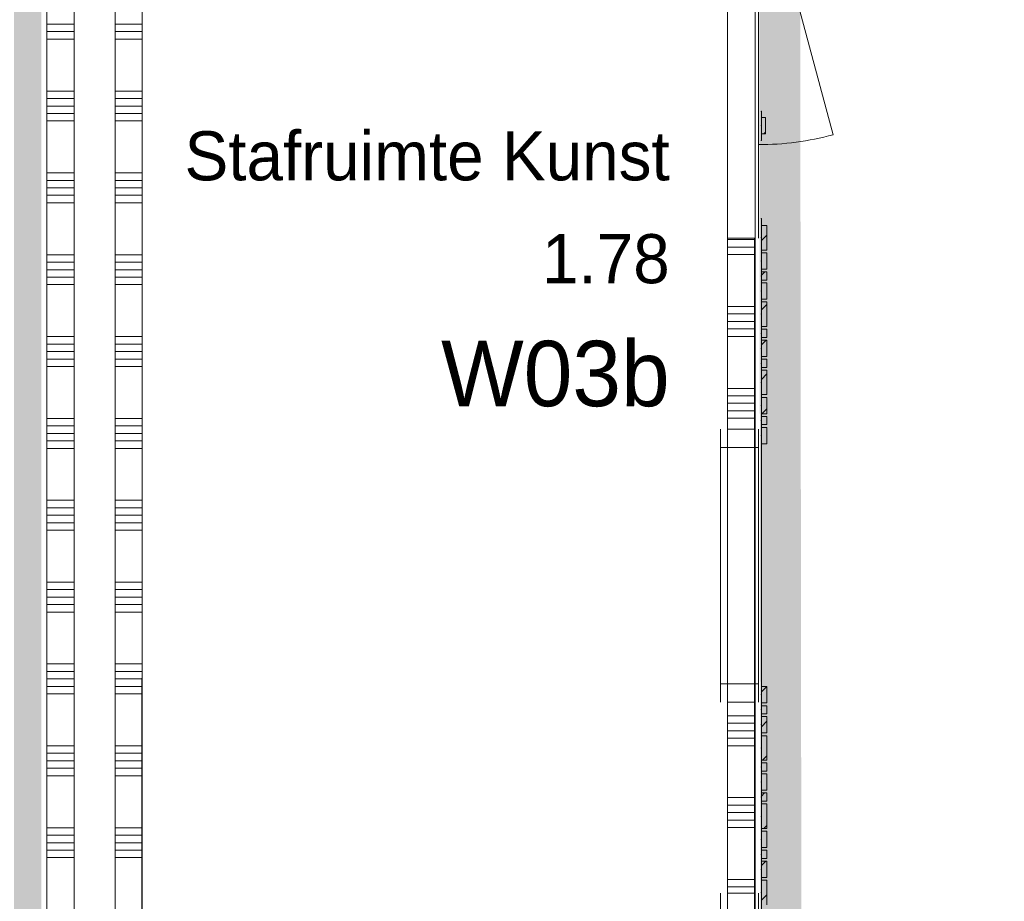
# Model space of a CAD drawing. Header units: millimetres. Extents: x -850 to 154668, y -25041 to 71030.
# Tile 157 of 211: x 42150 to 45761, y 33030 to 36261. Entities that reach past the tile are written whole.
import ezdxf
from ezdxf.enums import TextEntityAlignment as Align

# ---------------------------------------------------------------- set-up
doc = ezdxf.new("R2010")
doc.units = ezdxf.units.MM
doc.header["$MEASUREMENT"] = 0
doc.linetypes.add('B0703', pattern=[468.700004, 312.5, -156.200004])
for name, color, linetype in [('Info Wandafwerking aanduiding', 7, 'Continuous'), ('Info Wandafwerking aanduiding Doorsnede-arcering', 7, 'Continuous'), ('New_22 NC Binnenwanden', 7, 'Continuous'), ('New_22 NC Binnenwanden Deuren', 7, 'Continuous'), ('New_22 NC Binnenwanden Doorsnede-arcering', 7, 'Continuous'), ('New_22 NC Binnenwanden Laagscheidingslijnen', 7, 'Continuous'), ('New_22 NC Binnenwanden Ramen', 7, 'Continuous'), ('New_23 Vloeren', 7, 'Continuous'), ('New_Info Wandafwerking aanduiding', 7, 'Continuous'), ('New_Info Wandafwerking aanduiding Doorsnede-arcering', 7, 'Continuous'), ('New_Z Ruimtefuncties', 7, 'Continuous'), ('New_Z Ruimtefuncties Zone omranding', 7, 'Continuous'), ('New_Z Ruimtefuncties Zone tekst', 7, 'Continuous')]:
    doc.layers.add(name, color=color, linetype=linetype)
doc.styles.add('GENERATED_STYLE_1', font='txt')
doc.styles.add('GENERATED_STYLE_2', font='txt')
pattern_1 = [(45, (0, 0), (-63.63961, 63.63961), [])]

# ---------------------------------------------------------------- blocks, each defined once
blk = doc.blocks.new('Slab_3_2', base_point=(0, 51154.6))
at = {"layer": 'New_23 Vloeren', "color": 1, "linetype": 'Continuous', "lineweight": 0, "flags": 128}
blk.add_lwpolyline([(51410.4, 30000.1), (49530, 30000.1), (42598.6, 30000.1), (42600, 37698.9), (44745.3, 37698.9), (44745.3, 38694.9), (42301.6, 38694.9), (42301.6, 38695), (25720, 38695)], dxfattribs=at)
blk = doc.blocks.new('*X444')
at = {"layer": 'New_22 NC Binnenwanden Doorsnede-arcering', "color": 254, "linetype": 'Continuous', "lineweight": 0, "true_color": 0xe9ebeb}
for p, q in [((42350, 36244.6), (42250, 36244.6)), ((42350, 36217.2), (42250, 36217.2)), ((42350, 36189.8), (42250, 36189.8)), ((42350, 35999.5), (42250, 35999.5)), ((42350, 35972.1), (42250, 35972.1)), ((42350, 35944.6), (42250, 35944.6)), ((42350, 35917.2), (42250, 35917.2)), ((42350, 35889.8), (42250, 35889.8)), ((42350, 35699.5), (42250, 35699.5)), ((42350, 35672.1), (42250, 35672.1)), ((42350, 35644.6), (42250, 35644.6)), ((42350, 35617.2), (42250, 35617.2)), ((42350, 35589.8), (42250, 35589.8)), ((42350, 35399.5), (42250, 35399.5)), ((42350, 35372.1), (42250, 35372.1)), ((42350, 35344.6), (42250, 35344.6)), ((42350, 35317.2), (42250, 35317.2)), ((42350, 35289.8), (42250, 35289.8)), ((42350, 35099.5), (42250, 35099.5)), ((42350, 35072.1), (42250, 35072.1)), ((42350, 35044.6), (42250, 35044.6)), ((42350, 35017.2), (42250, 35017.2)), ((42350, 34989.8), (42250, 34989.8)), ((42349.9, 34799.5), (42249.9, 34799.5)), ((42349.9, 34772.1), (42249.9, 34772.1)), ((42349.9, 34744.6), (42249.9, 34744.6)), ((42349.9, 34717.2), (42249.9, 34717.2)), ((42349.9, 34689.8), (42249.9, 34689.8)), ((42349.9, 34499.5), (42249.9, 34499.5)), ((42349.9, 34472.1), (42249.9, 34472.1)), ((42349.9, 34444.6), (42249.9, 34444.6)), ((42349.9, 34417.2), (42249.9, 34417.2)), ((42349.9, 34389.8), (42249.9, 34389.8)), ((42349.9, 34199.5), (42249.9, 34199.5)), ((42349.9, 34172.1), (42249.9, 34172.1)), ((42349.9, 34144.6), (42249.9, 34144.6)), ((42349.9, 34117.2), (42249.9, 34117.2)), ((42349.9, 34089.8), (42249.9, 34089.8)), ((42349.9, 33899.5), (42249.9, 33899.5)), ((42349.9, 33872.1), (42249.9, 33872.1)), ((42349.9, 33844.6), (42249.9, 33844.6)), ((42349.9, 33817.2), (42249.9, 33817.2)), ((42349.9, 33789.8), (42249.9, 33789.8)), ((42349.9, 33599.5), (42249.9, 33599.5)), ((42349.9, 33572.1), (42249.9, 33572.1)), ((42349.9, 33544.6), (42249.9, 33544.6)), ((42349.9, 33517.2), (42249.9, 33517.2)), ((42349.9, 33489.8), (42249.9, 33489.8)), ((42349.9, 33299.5), (42249.9, 33299.5)), ((42349.9, 33272.1), (42249.9, 33272.1)), ((42349.9, 33244.6), (42249.9, 33244.6)), ((42349.9, 33217.2), (42249.9, 33217.2)), ((42349.9, 33189.8), (42249.9, 33189.8))]:
    blk.add_line(p, q, dxfattribs=at)
blk = doc.blocks.new('*X447')
at = {"layer": 'New_22 NC Binnenwanden Doorsnede-arcering', "color": 254, "linetype": 'Continuous', "lineweight": 0, "true_color": 0xe9ebeb}
for p, q in [((42600, 36244.6), (42500, 36244.6)), ((42600, 36217.2), (42500, 36217.2)), ((42600, 36189.8), (42500, 36189.8)), ((42600, 35999.5), (42500, 35999.5)), ((42600, 35972.1), (42500, 35972.1)), ((42600, 35944.6), (42500, 35944.6)), ((42600, 35917.2), (42500, 35917.2)), ((42600, 35889.8), (42500, 35889.8)), ((42600, 35699.5), (42500, 35699.5)), ((42600, 35672.1), (42500, 35672.1)), ((42600, 35644.6), (42500, 35644.6)), ((42600, 35617.2), (42500, 35617.2)), ((42600, 35589.8), (42500, 35589.8)), ((42600, 35399.5), (42500, 35399.5)), ((42600, 35372.1), (42500, 35372.1)), ((42600, 35344.6), (42500, 35344.6)), ((42600, 35317.2), (42500, 35317.2)), ((42600, 35289.8), (42500, 35289.8)), ((42600, 35099.5), (42500, 35099.5)), ((42600, 35072.1), (42500, 35072.1)), ((42600, 35044.6), (42500, 35044.6)), ((42600, 35017.2), (42500, 35017.2)), ((42600, 34989.8), (42500, 34989.8)), ((42599.9, 34799.5), (42499.9, 34799.5)), ((42599.9, 34772.1), (42499.9, 34772.1)), ((42599.9, 34744.6), (42499.9, 34744.6)), ((42599.9, 34717.2), (42499.9, 34717.2)), ((42599.9, 34689.8), (42499.9, 34689.8)), ((42599.9, 34499.5), (42499.9, 34499.5)), ((42599.9, 34472.1), (42499.9, 34472.1)), ((42599.9, 34444.6), (42499.9, 34444.6)), ((42599.9, 34417.2), (42499.9, 34417.2)), ((42599.9, 34389.8), (42499.9, 34389.8)), ((42599.9, 34199.5), (42499.9, 34199.5)), ((42599.9, 34172.1), (42499.9, 34172.1)), ((42599.9, 34144.6), (42499.9, 34144.6)), ((42599.9, 34117.2), (42499.9, 34117.2)), ((42599.9, 34089.8), (42499.9, 34089.8)), ((42599.9, 33899.5), (42499.9, 33899.5)), ((42599.9, 33872.1), (42499.9, 33872.1)), ((42599.9, 33844.6), (42499.9, 33844.6)), ((42599.9, 33817.2), (42499.9, 33817.2)), ((42599.9, 33789.8), (42499.9, 33789.8)), ((42599.9, 33599.5), (42499.9, 33599.5)), ((42599.9, 33572.1), (42499.9, 33572.1)), ((42599.9, 33544.6), (42499.9, 33544.6)), ((42599.9, 33517.2), (42499.9, 33517.2)), ((42599.9, 33489.8), (42499.9, 33489.8)), ((42599.9, 33299.5), (42499.9, 33299.5)), ((42599.9, 33272.1), (42499.9, 33272.1)), ((42599.9, 33244.6), (42499.9, 33244.6)), ((42599.9, 33217.2), (42499.9, 33217.2)), ((42599.9, 33189.8), (42499.9, 33189.8))]:
    blk.add_line(p, q, dxfattribs=at)
blk = doc.blocks.new('Wall_76_2', base_point=(42425, 38819.9))
at = {"layer": 'New_22 NC Binnenwanden', "color": 8, "linetype": 'Continuous', "lineweight": 0, "true_color": 0x778488, "flags": 128}
for points in [[(42599.9, 30058.8), (42600, 38894.9)], [(42250, 38644.9), (42249.9, 30058.8)]]:
    blk.add_lwpolyline(points, dxfattribs=at)
at = {"layer": 'New_22 NC Binnenwanden Laagscheidingslijnen', "color": 8, "linetype": 'Continuous', "lineweight": 0, "true_color": 0x778488}
for p, q in [((42499.9, 30250), (42500, 38694.9)), ((42350, 38644.9), (42349.9, 30250))]:
    blk.add_line(p, q, dxfattribs=at)
at = {"layer": 'New_22 NC Binnenwanden', "color": 8, "lineweight": 0, "true_color": 0x778488}
for name in ['*X447', '*X444']:
    blk.add_blockref(name, (0, 0), dxfattribs=at)
blk = doc.blocks.new('Curtain Wall_84_2')
at = {"layer": 'New_22 NC Binnenwanden Doorsnede-arcering', "linetype": 'Continuous', "lineweight": 0, "true_color": 0x000000}
h = blk.add_hatch(dxfattribs=at)
h.set_pattern_fill('310_Naaldhout__01__0002', color=18, style=0, pattern_type=2)
h.set_pattern_definition(pattern_1)
h.paths.add_polyline_path([(44890.3, 35416.7), (44890.3, 35506.7), (44870.3, 35506.7), (44870.3, 35416.7)])
h = blk.add_hatch(dxfattribs=at)
h.set_pattern_fill('310_Naaldhout__01__0002', color=18, style=0, pattern_type=2)
h.set_pattern_definition(pattern_1)
h.paths.add_polyline_path([(44890.3, 35346.7), (44890.3, 35406.7), (44870.3, 35406.7), (44870.3, 35346.7)])
h = blk.add_hatch(dxfattribs=at)
h.set_pattern_fill('310_Naaldhout__01__0002', color=18, style=0, pattern_type=2)
h.set_pattern_definition(pattern_1)
h.paths.add_polyline_path([(44890.3, 35306.7), (44890.3, 35336.7), (44870.3, 35336.7), (44870.3, 35306.7)])
h = blk.add_hatch(dxfattribs=at)
h.set_pattern_fill('310_Naaldhout__01__0002', color=18, style=0, pattern_type=2)
h.set_pattern_definition(pattern_1)
h.paths.add_polyline_path([(44890.3, 35236.7), (44890.3, 35296.7), (44870.3, 35296.7), (44870.3, 35236.7)])
h = blk.add_hatch(dxfattribs=at)
h.set_pattern_fill('310_Naaldhout__01__0002', color=18, style=0, pattern_type=2)
h.set_pattern_definition(pattern_1)
h.paths.add_polyline_path([(44890.3, 35136.7), (44890.3, 35226.7), (44870.3, 35226.7), (44870.3, 35136.7)])
h = blk.add_hatch(dxfattribs=at)
h.set_pattern_fill('310_Naaldhout__01__0002', color=18, style=0, pattern_type=2)
h.set_pattern_definition(pattern_1)
h.paths.add_polyline_path([(44890.3, 35096.7), (44890.3, 35126.7), (44870.3, 35126.7), (44870.3, 35096.7)])
h = blk.add_hatch(dxfattribs=at)
h.set_pattern_fill('310_Naaldhout__01__0002', color=18, style=0, pattern_type=2)
h.set_pattern_definition(pattern_1)
h.paths.add_polyline_path([(44890.3, 35026.7), (44890.3, 35086.7), (44870.3, 35086.7), (44870.3, 35026.7)])
h = blk.add_hatch(dxfattribs=at)
h.set_pattern_fill('310_Naaldhout__01__0002', color=18, style=0, pattern_type=2)
h.set_pattern_definition(pattern_1)
h.paths.add_polyline_path([(44890.3, 34986.7), (44890.3, 35016.7), (44870.3, 35016.7), (44870.3, 34986.7)])
h = blk.add_hatch(dxfattribs=at)
h.set_pattern_fill('310_Naaldhout__01__0002', color=18, style=0, pattern_type=2)
h.set_pattern_definition(pattern_1)
h.paths.add_polyline_path([(44890.3, 34886.7), (44890.3, 34976.7), (44870.3, 34976.7), (44870.3, 34886.7)])
h = blk.add_hatch(dxfattribs=at)
h.set_pattern_fill('310_Naaldhout__01__0002', color=18, style=0, pattern_type=2)
h.set_pattern_definition(pattern_1)
h.paths.add_polyline_path([(44890.3, 34816.7), (44890.3, 34876.7), (44870.3, 34876.7), (44870.3, 34816.7)])
h = blk.add_hatch(dxfattribs=at)
h.set_pattern_fill('310_Naaldhout__01__0002', color=18, style=0, pattern_type=2)
h.set_pattern_definition(pattern_1)
h.paths.add_polyline_path([(44890.3, 34776.7), (44890.3, 34806.7), (44870.3, 34806.7), (44870.3, 34776.7)])
h = blk.add_hatch(dxfattribs=at)
h.set_pattern_fill('310_Naaldhout__01__0002', color=18, style=0, pattern_type=2)
h.set_pattern_definition(pattern_1)
h.paths.add_polyline_path([(44890.3, 34706.7), (44890.3, 34766.7), (44870.3, 34766.7), (44870.3, 34706.7)])
h = blk.add_hatch(dxfattribs=at)
h.set_pattern_fill('310_Naaldhout__01__0002', color=18, style=0, pattern_type=2)
h.set_pattern_definition(pattern_1)
h.paths.add_polyline_path([(44890.3, 33756.7), (44890.3, 33816.7), (44870.3, 33816.7), (44870.3, 33756.7)])
h = blk.add_hatch(dxfattribs=at)
h.set_pattern_fill('310_Naaldhout__01__0002', color=18, style=0, pattern_type=2)
h.set_pattern_definition(pattern_1)
h.paths.add_polyline_path([(44890.3, 33716.7), (44890.3, 33746.7), (44870.3, 33746.7), (44870.3, 33716.7)])
h = blk.add_hatch(dxfattribs=at)
h.set_pattern_fill('310_Naaldhout__01__0002', color=18, style=0, pattern_type=2)
h.set_pattern_definition(pattern_1)
h.paths.add_polyline_path([(44890.3, 33646.7), (44890.3, 33706.7), (44870.3, 33706.7), (44870.3, 33646.7)])
h = blk.add_hatch(dxfattribs=at)
h.set_pattern_fill('310_Naaldhout__01__0002', color=18, style=0, pattern_type=2)
h.set_pattern_definition(pattern_1)
h.paths.add_polyline_path([(44890.3, 33546.7), (44890.3, 33636.7), (44870.3, 33636.7), (44870.3, 33546.7)])
h = blk.add_hatch(dxfattribs=at)
h.set_pattern_fill('310_Naaldhout__01__0002', color=18, style=0, pattern_type=2)
h.set_pattern_definition(pattern_1)
h.paths.add_polyline_path([(44890.3, 33506.7), (44890.3, 33536.7), (44870.3, 33536.7), (44870.3, 33506.7)])
h = blk.add_hatch(dxfattribs=at)
h.set_pattern_fill('310_Naaldhout__01__0002', color=18, style=0, pattern_type=2)
h.set_pattern_definition(pattern_1)
h.paths.add_polyline_path([(44890.3, 33436.7), (44890.3, 33496.7), (44870.3, 33496.7), (44870.3, 33436.7)])
h = blk.add_hatch(dxfattribs=at)
h.set_pattern_fill('310_Naaldhout__01__0002', color=18, style=0, pattern_type=2)
h.set_pattern_definition(pattern_1)
h.paths.add_polyline_path([(44890.3, 33396.7), (44890.3, 33426.7), (44870.3, 33426.7), (44870.3, 33396.7)])
h = blk.add_hatch(dxfattribs=at)
h.set_pattern_fill('310_Naaldhout__01__0002', color=18, style=0, pattern_type=2)
h.set_pattern_definition(pattern_1)
h.paths.add_polyline_path([(44890.3, 33296.7), (44890.3, 33386.7), (44870.3, 33386.7), (44870.3, 33296.7)])
h = blk.add_hatch(dxfattribs=at)
h.set_pattern_fill('310_Naaldhout__01__0002', color=18, style=0, pattern_type=2)
h.set_pattern_definition(pattern_1)
h.paths.add_polyline_path([(44890.3, 33226.7), (44890.3, 33286.7), (44870.3, 33286.7), (44870.3, 33226.7)])
h = blk.add_hatch(dxfattribs=at)
h.set_pattern_fill('310_Naaldhout__01__0002', color=18, style=0, pattern_type=2)
h.set_pattern_definition(pattern_1)
h.paths.add_polyline_path([(44890.3, 33186.7), (44890.3, 33216.7), (44870.3, 33216.7), (44870.3, 33186.7)])
h = blk.add_hatch(dxfattribs=at)
h.set_pattern_fill('310_Naaldhout__01__0002', color=18, style=0, pattern_type=2)
h.set_pattern_definition(pattern_1)
h.paths.add_polyline_path([(44890.3, 33116.7), (44890.3, 33176.7), (44870.3, 33176.7), (44870.3, 33116.7)])
h = blk.add_hatch(dxfattribs=at)
h.set_pattern_fill('310_Naaldhout__01__0002', color=18, style=0, pattern_type=2)
h.set_pattern_definition(pattern_1)
h.paths.add_polyline_path([(44890.3, 33016.7), (44890.3, 33106.7), (44870.3, 33106.7), (44870.3, 33016.7)])
at = {"layer": 'New_22 NC Binnenwanden', "color": 9, "linetype": 'B0703', "lineweight": 0}
for p, q in [((44870.3, 35461.7), (44870.3, 35531.7)), ((44870.3, 35376.7), (44870.3, 35461.7)), ((44870.3, 35321.7), (44870.3, 35376.7)), ((44870.3, 35266.7), (44870.3, 35321.7)), ((44870.3, 35181.7), (44870.3, 35266.7)), ((44870.3, 35111.7), (44870.3, 35181.7)), ((44870.3, 35056.7), (44870.3, 35111.7)), ((44870.3, 35001.7), (44870.3, 35056.7)), ((44870.3, 34931.7), (44870.3, 35001.7)), ((44870.3, 34846.7), (44870.3, 34931.7)), ((44870.3, 34791.7), (44870.3, 34846.7)), ((44870.3, 34736.7), (44870.3, 34791.7)), ((44870.3, 34651.7), (44870.3, 34736.7)), ((44870.3, 34581.7), (44870.3, 34651.7)), ((44870.3, 34526.7), (44870.3, 34581.7)), ((44870.3, 34471.7), (44870.3, 34526.7)), ((44870.3, 34401.7), (44870.3, 34471.7)), ((44870.3, 34316.7), (44870.3, 34401.7)), ((44870.3, 34261.7), (44870.3, 34316.7)), ((44870.3, 34206.7), (44870.3, 34261.7)), ((44870.3, 34121.7), (44870.3, 34206.7)), ((44870.3, 34051.7), (44870.3, 34121.7)), ((44870.3, 33996.7), (44870.3, 34051.7)), ((44870.3, 33941.7), (44870.3, 33996.7)), ((44870.3, 33871.7), (44870.3, 33941.7)), ((44870.3, 33786.7), (44870.3, 33871.7)), ((44870.3, 33731.7), (44870.3, 33786.7)), ((44870.3, 33676.7), (44870.3, 33731.7)), ((44870.3, 33591.7), (44870.3, 33676.7)), ((44870.3, 33521.7), (44870.3, 33591.7)), ((44870.3, 33466.7), (44870.3, 33521.7)), ((44870.3, 33411.7), (44870.3, 33466.7)), ((44870.3, 33341.7), (44870.3, 33411.7)), ((44870.3, 33256.7), (44870.3, 33341.7)), ((44870.3, 33201.7), (44870.3, 33256.7)), ((44870.3, 33146.7), (44870.3, 33201.7)), ((44870.3, 33061.7), (44870.3, 33146.7)), ((44870.3, 32991.7), (44870.3, 33061.7))]:
    blk.add_line(p, q, dxfattribs=at)
at = {"layer": 'New_22 NC Binnenwanden', "color": 1, "linetype": 'Continuous', "lineweight": 0}
for p, q in [((44870.3, 35461.7), (44870.3, 35531.7)), ((44870.3, 35376.7), (44870.3, 35461.7)), ((44870.3, 35321.7), (44870.3, 35376.7)), ((44870.3, 35266.7), (44870.3, 35321.7)), ((44870.3, 35181.7), (44870.3, 35266.7)), ((44870.3, 35111.7), (44870.3, 35181.7)), ((44870.3, 35056.7), (44870.3, 35111.7)), ((44870.3, 35001.7), (44870.3, 35056.7)), ((44870.3, 34931.7), (44870.3, 35001.7)), ((44870.3, 34846.7), (44870.3, 34931.7)), ((44870.3, 34791.7), (44870.3, 34846.7)), ((44870.3, 34736.7), (44870.3, 34791.7)), ((44870.3, 34651.7), (44870.3, 34736.7)), ((44870.3, 34581.7), (44870.3, 34651.7)), ((44870.3, 34526.7), (44870.3, 34581.7)), ((44870.3, 34471.7), (44870.3, 34526.7)), ((44870.3, 34401.7), (44870.3, 34471.7)), ((44870.3, 34316.7), (44870.3, 34401.7)), ((44870.3, 34261.7), (44870.3, 34316.7)), ((44870.3, 34206.7), (44870.3, 34261.7)), ((44870.3, 34121.7), (44870.3, 34206.7)), ((44870.3, 34051.7), (44870.3, 34121.7)), ((44870.3, 33996.7), (44870.3, 34051.7)), ((44870.3, 33941.7), (44870.3, 33996.7)), ((44870.3, 33871.7), (44870.3, 33941.7)), ((44870.3, 33786.7), (44870.3, 33871.7)), ((44870.3, 33731.7), (44870.3, 33786.7)), ((44870.3, 33676.7), (44870.3, 33731.7)), ((44870.3, 33591.7), (44870.3, 33676.7)), ((44870.3, 33521.7), (44870.3, 33591.7)), ((44870.3, 33466.7), (44870.3, 33521.7)), ((44870.3, 33411.7), (44870.3, 33466.7)), ((44870.3, 33341.7), (44870.3, 33411.7)), ((44870.3, 33256.7), (44870.3, 33341.7)), ((44870.3, 33201.7), (44870.3, 33256.7)), ((44870.3, 33146.7), (44870.3, 33201.7)), ((44870.3, 33061.7), (44870.3, 33146.7)), ((44870.3, 32991.7), (44870.3, 33061.7))]:
    blk.add_line(p, q, dxfattribs=at)
at = {"layer": 'New_22 NC Binnenwanden', "color": 7, "linetype": 'Continuous', "lineweight": 0}
for p, q in [((44870.3, 35506.7), (44870.3, 35416.7)), ((44890.3, 35506.7), (44870.3, 35506.7)), ((44890.3, 35506.7), (44890.3, 35416.7)), ((44890.3, 35416.7), (44870.3, 35416.7)), ((44870.3, 35406.7), (44870.3, 35346.7)), ((44890.3, 35406.7), (44870.3, 35406.7)), ((44890.3, 35406.7), (44890.3, 35346.7)), ((44890.3, 35346.7), (44870.3, 35346.7)), ((44870.3, 35336.7), (44870.3, 35306.7)), ((44890.3, 35336.7), (44870.3, 35336.7)), ((44890.3, 35336.7), (44890.3, 35306.7)), ((44890.3, 35306.7), (44870.3, 35306.7)), ((44870.3, 35296.7), (44870.3, 35236.7)), ((44890.3, 35296.7), (44870.3, 35296.7)), ((44890.3, 35296.7), (44890.3, 35236.7)), ((44890.3, 35236.7), (44870.3, 35236.7)), ((44870.3, 35226.7), (44870.3, 35136.7)), ((44890.3, 35226.7), (44870.3, 35226.7)), ((44890.3, 35226.7), (44890.3, 35136.7)), ((44890.3, 35136.7), (44870.3, 35136.7)), ((44870.3, 35126.7), (44870.3, 35096.7)), ((44890.3, 35126.7), (44870.3, 35126.7)), ((44890.3, 35096.7), (44870.3, 35096.7)), ((44890.3, 35126.7), (44890.3, 35096.7)), ((44870.3, 35086.7), (44870.3, 35026.7)), ((44890.3, 35086.7), (44870.3, 35086.7)), ((44890.3, 35086.7), (44890.3, 35026.7)), ((44890.3, 35026.7), (44870.3, 35026.7)), ((44870.3, 35016.7), (44870.3, 34986.7)), ((44890.3, 35016.7), (44870.3, 35016.7)), ((44890.3, 34986.7), (44870.3, 34986.7)), ((44890.3, 35016.7), (44890.3, 34986.7)), ((44870.3, 34976.7), (44870.3, 34886.7)), ((44890.3, 34976.7), (44870.3, 34976.7)), ((44890.3, 34976.7), (44890.3, 34886.7)), ((44890.3, 34886.7), (44870.3, 34886.7)), ((44870.3, 34876.7), (44870.3, 34816.7)), ((44890.3, 34876.7), (44870.3, 34876.7)), ((44890.3, 34876.7), (44890.3, 34816.7)), ((44890.3, 34816.7), (44870.3, 34816.7)), ((44870.3, 34806.7), (44870.3, 34776.7)), ((44890.3, 34806.7), (44870.3, 34806.7)), ((44890.3, 34806.7), (44890.3, 34776.7)), ((44890.3, 34776.7), (44870.3, 34776.7)), ((44870.3, 34766.7), (44870.3, 34706.7)), ((44890.3, 34766.7), (44870.3, 34766.7)), ((44890.3, 34766.7), (44890.3, 34706.7)), ((44890.3, 34706.7), (44870.3, 34706.7)), ((44870.3, 33816.7), (44870.3, 33756.7)), ((44890.3, 33816.7), (44870.3, 33816.7)), ((44890.3, 33816.7), (44890.3, 33756.7)), ((44890.3, 33756.7), (44870.3, 33756.7)), ((44870.3, 33746.7), (44870.3, 33716.7)), ((44890.3, 33746.7), (44870.3, 33746.7)), ((44890.3, 33746.7), (44890.3, 33716.7)), ((44890.3, 33716.7), (44870.3, 33716.7)), ((44870.3, 33706.7), (44870.3, 33646.7)), ((44890.3, 33706.7), (44870.3, 33706.7)), ((44890.3, 33706.7), (44890.3, 33646.7)), ((44890.3, 33646.7), (44870.3, 33646.7)), ((44870.3, 33636.7), (44870.3, 33546.7)), ((44890.3, 33636.7), (44870.3, 33636.7)), ((44890.3, 33636.7), (44890.3, 33546.7)), ((44890.3, 33546.7), (44870.3, 33546.7)), ((44870.3, 33536.7), (44870.3, 33506.7)), ((44890.3, 33536.7), (44870.3, 33536.7)), ((44890.3, 33506.7), (44870.3, 33506.7)), ((44890.3, 33536.7), (44890.3, 33506.7)), ((44870.3, 33496.7), (44870.3, 33436.7)), ((44890.3, 33496.7), (44870.3, 33496.7)), ((44890.3, 33496.7), (44890.3, 33436.7)), ((44890.3, 33436.7), (44870.3, 33436.7)), ((44870.3, 33426.7), (44870.3, 33396.7)), ((44890.3, 33426.7), (44870.3, 33426.7)), ((44890.3, 33426.7), (44890.3, 33396.7)), ((44890.3, 33396.7), (44870.3, 33396.7)), ((44870.3, 33386.7), (44870.3, 33296.7)), ((44890.3, 33386.7), (44870.3, 33386.7)), ((44890.3, 33386.7), (44890.3, 33296.7)), ((44890.3, 33296.7), (44870.3, 33296.7)), ((44870.3, 33286.7), (44870.3, 33226.7)), ((44890.3, 33286.7), (44870.3, 33286.7)), ((44890.3, 33286.7), (44890.3, 33226.7)), ((44890.3, 33226.7), (44870.3, 33226.7)), ((44870.3, 33216.7), (44870.3, 33186.7)), ((44890.3, 33216.7), (44870.3, 33216.7)), ((44890.3, 33186.7), (44870.3, 33186.7)), ((44890.3, 33216.7), (44890.3, 33186.7)), ((44870.3, 33176.7), (44870.3, 33116.7)), ((44890.3, 33176.7), (44870.3, 33176.7)), ((44890.3, 33176.7), (44890.3, 33116.7)), ((44890.3, 33116.7), (44870.3, 33116.7)), ((44870.3, 33106.7), (44870.3, 33016.7)), ((44890.3, 33106.7), (44870.3, 33106.7)), ((44890.3, 33106.7), (44890.3, 33016.7))]:
    blk.add_line(p, q, dxfattribs=at)
at = {"layer": 'New_22 NC Binnenwanden', "color": 9, "linetype": 'B0703', "lineweight": 0}
for p in [(44870.3, 35531.7), (44870.3, 35461.7), (44870.3, 35376.7), (44870.3, 35321.7), (44870.3, 35266.7), (44870.3, 35181.7), (44870.3, 35111.7), (44870.3, 35056.7), (44870.3, 35001.7), (44870.3, 34931.7), (44870.3, 34846.7), (44870.3, 34791.7), (44870.3, 34736.7), (44870.3, 33786.7), (44870.3, 33731.7), (44870.3, 33676.7), (44870.3, 33591.7), (44870.3, 33521.7), (44870.3, 33466.7), (44870.3, 33411.7), (44870.3, 33341.7), (44870.3, 33256.7), (44870.3, 33201.7), (44870.3, 33146.7), (44870.3, 33061.7)]:
    blk.add_point(p, dxfattribs=at)
at = {"layer": 'New_22 NC Binnenwanden', "color": 1, "linetype": 'Continuous', "lineweight": 0}
for p in [(44870.3, 35531.7), (44870.3, 35461.7), (44870.3, 35376.7), (44870.3, 35321.7), (44870.3, 35266.7), (44870.3, 35181.7), (44870.3, 35111.7), (44870.3, 35056.7), (44870.3, 35001.7), (44870.3, 34931.7), (44870.3, 34846.7), (44870.3, 34791.7), (44870.3, 34736.7), (44870.3, 33786.7), (44870.3, 33731.7), (44870.3, 33676.7), (44870.3, 33591.7), (44870.3, 33521.7), (44870.3, 33466.7), (44870.3, 33411.7), (44870.3, 33341.7), (44870.3, 33256.7), (44870.3, 33201.7), (44870.3, 33146.7), (44870.3, 33061.7)]:
    blk.add_point(p, dxfattribs=at)
blk = doc.blocks.new('Curtain Wall_92_2')
at = {"layer": 'New_22 NC Binnenwanden Doorsnede-arcering', "linetype": 'Continuous', "lineweight": 0, "true_color": 0x000000}
h = blk.add_hatch(dxfattribs=at)
h.set_pattern_fill('310_Naaldhout__01__0002', color=18, style=0, pattern_type=2)
h.set_pattern_definition(pattern_1)
h.paths.add_polyline_path([(44885.3, 35842.2), (44885.3, 35902.2), (44870.3, 35902.2), (44870.3, 35842.2)])
at = {"layer": 'New_22 NC Binnenwanden', "color": 9, "linetype": 'B0703', "lineweight": 0}
for p, q in [((44870.3, 35904.3), (44870.3, 35925.5)), ((44870.3, 35872.2), (44870.3, 35904.3)), ((44870.3, 35819.3), (44870.3, 35872.2))]:
    blk.add_line(p, q, dxfattribs=at)
at = {"layer": 'New_22 NC Binnenwanden', "color": 1, "linetype": 'Continuous', "lineweight": 0}
for p, q in [((44870.3, 35904.3), (44870.3, 35925.5)), ((44870.3, 35872.2), (44870.3, 35904.3)), ((44885.3, 35902.2), (44870.3, 35902.2)), ((44870.3, 35902.2), (44870.3, 35842.2)), ((44885.3, 35902.2), (44885.3, 35842.2)), ((44870.3, 35819.3), (44870.3, 35872.2)), ((44885.3, 35842.2), (44870.3, 35842.2))]:
    blk.add_line(p, q, dxfattribs=at)
at = {"layer": 'New_22 NC Binnenwanden', "color": 9, "linetype": 'B0703', "lineweight": 0}
for p in [(44870.3, 35925.5), (44870.3, 35872.2), (44870.3, 35819.3)]:
    blk.add_point(p, dxfattribs=at)
at = {"layer": 'New_22 NC Binnenwanden', "color": 1, "linetype": 'Continuous', "lineweight": 0}
for p in [(44870.3, 35925.5), (44870.3, 35872.2), (44870.3, 35819.3)]:
    blk.add_point(p, dxfattribs=at)
blk = doc.blocks.new('Wall_322_2', base_point=(42230, 38624.9))
at = {"layer": 'Info Wandafwerking aanduiding Doorsnede-arcering', "linetype": 'Continuous', "lineweight": 0, "true_color": 0x0ba833}
blk.add_hatch(color=104, dxfattribs=at).paths.add_polyline_path([(42130, 38524.9), (42130, 30195), (42230, 30195), (42230, 38524.9)])
blk = doc.blocks.new('*X2669')
at = {"layer": 'New_22 NC Binnenwanden Doorsnede-arcering', "color": 254, "linetype": 'Continuous', "lineweight": 0, "true_color": 0xe9ebeb}
for p, q in [((44745.3, 33709.7), (44845.3, 33709.7)), ((44745.3, 33682.3), (44845.3, 33682.3)), ((44745.3, 33654.9), (44845.3, 33654.9)), ((44745.3, 33627.4), (44845.3, 33627.4)), ((44745.3, 33600), (44845.3, 33600)), ((44745.3, 33409.7), (44845.3, 33409.7)), ((44745.3, 33382.3), (44845.3, 33382.3)), ((44745.3, 33354.9), (44845.3, 33354.9)), ((44745.3, 33327.4), (44845.3, 33327.4)), ((44745.3, 33300), (44845.3, 33300)), ((44745.3, 33109.7), (44845.3, 33109.7)), ((44745.3, 33082.3), (44845.3, 33082.3))]:
    blk.add_line(p, q, dxfattribs=at)
blk = doc.blocks.new('*X2670')
at = {"layer": 'New_22 NC Binnenwanden Doorsnede-arcering', "color": 254, "linetype": 'Continuous', "lineweight": 0, "true_color": 0xe9ebeb}
for p, q in [((44745.3, 35454.9), (44845.3, 35454.9)), ((44745.3, 35427.4), (44845.3, 35427.4)), ((44745.3, 35400), (44845.3, 35400)), ((44745.3, 35209.7), (44845.3, 35209.7)), ((44745.3, 35182.3), (44845.3, 35182.3)), ((44745.3, 35154.9), (44845.3, 35154.9)), ((44745.3, 35127.4), (44845.3, 35127.4)), ((44745.3, 35100), (44845.3, 35100)), ((44745.3, 34909.7), (44845.3, 34909.7)), ((44745.3, 34882.3), (44845.3, 34882.3)), ((44745.3, 34854.9), (44845.3, 34854.9)), ((44745.3, 34827.4), (44845.3, 34827.4)), ((44745.3, 34800), (44845.3, 34800))]:
    blk.add_line(p, q, dxfattribs=at)
blk = doc.blocks.new('R1 22_13')
at = {"layer": 'New_22 NC Binnenwanden Ramen', "color": 1, "linetype": 'Continuous', "lineweight": 0}
for p, q in [((-500, 0), (-433, 0)), ((-433, 0), (-433, -139)), ((-433, 0), (433, 0)), ((433, -139), (433, 0)), ((433, 0), (500, 0)), ((-433, -139), (-500, -139)), ((433, -139), (-433, -139)), ((500, -139), (433, -139))]:
    blk.add_line(p, q, dxfattribs=at)
at = {"layer": 'New_22 NC Binnenwanden Ramen', "color": 9, "linetype": 'Continuous', "lineweight": 0}
for p, q in [((-500, -14), (500, -14)), ((-500, -114), (500, -114))]:
    blk.add_line(p, q, dxfattribs=at)
at = {"layer": 'New_22 NC Binnenwanden Ramen', "color": 7, "linetype": 'Continuous', "lineweight": 0}
for p, q in [((-500, -14), (-500, -114)), ((-500, -14), (-500, -114)), ((500, -14), (500, -114)), ((500, -14), (500, -114))]:
    blk.add_line(p, q, dxfattribs=at)
blk = doc.blocks.new('D1 zl1-b 22_7')
at = {"layer": 'New_22 NC Binnenwanden Deuren', "color": 1, "linetype": 'Continuous', "lineweight": 0}
for p, q in [((700, 0), (-321, 273.6)), ((-700, 0), (-357, 0)), ((700, 0), (-357, 0))]:
    blk.add_line(p, q, dxfattribs=at)
at = {"layer": 'New_22 NC Binnenwanden Deuren', "color": 7, "linetype": 'Continuous', "lineweight": 0}
for p, q in [((-700, -14), (-700, -114)), ((-700, -14), (-700, -114)), ((700, -14), (700, -114)), ((700, -14), (700, -114))]:
    blk.add_line(p, q, dxfattribs=at)
at = {"layer": 'New_22 NC Binnenwanden Deuren', "color": 1, "linetype": 'Continuous', "lineweight": 0}
blk.add_arc((700, 0), 1057, 165, 180, dxfattribs=at)
blk = doc.blocks.new('Wall_533_2', base_point=(44845.3, 38994.9))
at = {"layer": 'New_22 NC Binnenwanden', "color": 8, "linetype": 'Continuous', "lineweight": 0, "true_color": 0x778488}
for p, q in [((44845.3, 35460), (44745.3, 35460)), ((44845.3, 34760), (44745.3, 34760)), ((44845.3, 33760), (44745.3, 33760)), ((44845.3, 33060), (44745.3, 33060))]:
    blk.add_line(p, q, dxfattribs=at)
at = {"layer": 'New_22 NC Binnenwanden', "color": 8, "linetype": 'Continuous', "lineweight": 0, "true_color": 0x778488, "flags": 128}
for points in [[(44745.3, 35460), (44745.3, 34760)], [(44845.3, 34760), (44845.3, 35460)], [(44745.3, 33760), (44745.3, 33060)], [(44845.3, 33060), (44845.3, 33760)]]:
    blk.add_lwpolyline(points, dxfattribs=at)
at = {"layer": 'New_22 NC Binnenwanden', "color": 8, "lineweight": 0, "true_color": 0x778488}
for name in ['*X2670', '*X2669']:
    blk.add_blockref(name, (0, 0), dxfattribs=at)
at = {"layer": 'New_22 NC Binnenwanden Deuren', "color": 1, "linetype": 'Continuous', "lineweight": 0, "xscale": -1, "zscale": 1000, "rotation": 269.9999927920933}
blk.add_blockref('D1 zl1-b 22_7', (44859.3, 36160), dxfattribs=at)
at = {"layer": 'New_22 NC Binnenwanden Ramen', "color": 1, "linetype": 'Continuous', "lineweight": 0, "xscale": -1, "zscale": 1000, "rotation": 269.9999927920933}
for p in [(44859.3, 34260), (44859.3, 32560)]:
    blk.add_blockref('R1 22_13', p, dxfattribs=at)
blk = doc.blocks.new('Stafruimte Kunst_1.78_43_2', base_point=(43622.3, 35327.5))
at = {"layer": 'New_Z Ruimtefuncties Zone tekst', "color": 2, "lineweight": 0}
for tag, height, style, p in [('DUMMY_938', 180, 'GENERATED_STYLE_1', (44534, 35893.2)), ('ROOM_NAME', 180, 'GENERATED_STYLE_1', (44534, 35852.1)), ('DUMMY_939', 180, 'GENERATED_STYLE_1', (44534, 35516.1)), ('ROOM_NUMBER', 180, 'GENERATED_STYLE_1', (44534, 35475)), ('stWallCovering', 240, 'GENERATED_STYLE_2', (44534, 35084.1))]:
    blk.add_attdef(tag, text='', height=height, dxfattribs=dict(at, style=style)).set_placement(p, align=Align.TOP_RIGHT)
at = {"layer": 'New_Z Ruimtefuncties Zone tekst', "color": 2, "lineweight": 0, "style": 'GENERATED_STYLE_2'}
blk.add_attdef('DUMMY_940', text='', height=240, dxfattribs=at).set_placement((42710.6, 35139), align=Align.TOP_LEFT)
blk = doc.blocks.new('Wall_621_2', base_point=(44934.2, 39097))
at = {"layer": 'New_Info Wandafwerking aanduiding Doorsnede-arcering', "linetype": 'Continuous', "lineweight": 0, "true_color": 0x99a3a6}
blk.add_hatch(color=253, dxfattribs=at).paths.add_polyline_path([(44859.2, 39022), (44870.6, 29863), (45020.6, 29863.2), (45009.2, 39022)])

msp = doc.modelspace()

# ---------------------------------------------------------------- linework, layer by layer
at = {"layer": 'New_Z Ruimtefuncties Zone omranding', "color": 41, "linetype": 'Continuous', "lineweight": 0, "true_color": 0xffeeaa, "flags": 128}
msp.add_lwpolyline([(43038.5, 38995), (44847.5, 38994.9), (44847.5, 30058.7), (51411.9, 30058.7), (51410.4, 40887.5), (51410.4, 46183.5), (49710.4, 46197.5), (49710.4, 41387.4), (49710.4, 40887.5), (49710.4, 40494.9), (47535.4, 40494.9), (47535.4, 40895), (43038.5, 40895)], close=True, dxfattribs=at)
at = {"layer": 'New_Z Ruimtefuncties Zone omranding', "color": 52, "linetype": 'Continuous', "lineweight": 0, "flags": 128}
msp.add_lwpolyline([(42599.9, 30058.7), (44745.5, 30058.9), (44745.3, 37598.9), (42599.9, 37598.9)], close=True, dxfattribs=at)

# ---------------------------------------------------------------- block references
at = {"layer": 'Info Wandafwerking aanduiding', "color": 1, "lineweight": 0}
msp.add_blockref('Wall_322_2', (42230, 38624.9), dxfattribs=at)
at = {"layer": 'New_22 NC Binnenwanden', "color": 8, "lineweight": 0, "true_color": 0x778488}
for name, p in [('Wall_533_2', (44845.3, 38994.9)), ('Wall_76_2', (42425, 38819.9))]:
    msp.add_blockref(name, p, dxfattribs=at)
at = {"layer": 'New_22 NC Binnenwanden', "linetype": 'Continuous', "lineweight": 0}
for name in ['Curtain Wall_92_2', 'Curtain Wall_84_2']:
    msp.add_blockref(name, (0, 0), dxfattribs=at)
at = {"layer": 'New_23 Vloeren', "color": 1, "linetype": 'Continuous', "lineweight": 0}
msp.add_blockref('Slab_3_2', (0, 51154.6), dxfattribs=at)
at = {"layer": 'New_Info Wandafwerking aanduiding', "color": 1, "lineweight": 0}
msp.add_blockref('Wall_621_2', (44934.2, 39097), dxfattribs=at)
at = {"layer": 'New_Z Ruimtefuncties', "color": 2, "linetype": 'Continuous', "lineweight": 0}
msp.add_blockref('Stafruimte Kunst_1.78_43_2', (43622.3, 35327.5), dxfattribs=at).add_auto_attribs({'ROOM_NAME': 'Stafruimte Kunst', 'ROOM_NUMBER': '1.78', 'stWallCovering': 'W03b'})

doc.saveas('drawing.dxf')
